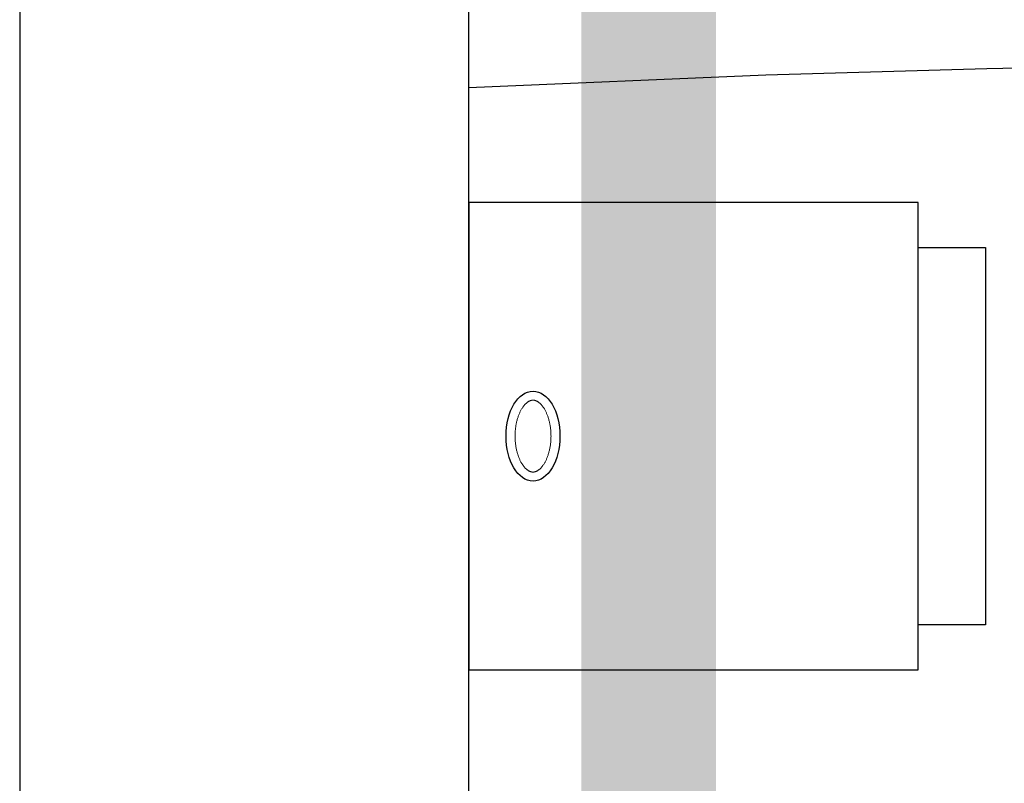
# Model space of a CAD drawing. Header units: centimetres. Extents: x 4120 to 19220, y -7417 to 180.
# Tile 176 of 223: x 16257 to 16279, y -2576 to -2559. Entities that reach past the tile are written whole.
import ezdxf

# ---------------------------------------------------------------- set-up
doc = ezdxf.new("R2010")
doc.units = ezdxf.units.CM
doc.linetypes.add('DGN_STYLE_2', pattern=[30.2, 18.12, -12.08])
doc.layers.add('A-Wykończenie ścian', color=5, linetype='Continuous', lineweight=20)
doc.layers.add('A_Wyposażenie', color=8, linetype='Continuous')
doc.layers.add('A_Ściany', color=2, linetype='Continuous')

msp = doc.modelspace()

# ---------------------------------------------------------------- linework, layer by layer
at = {"elevation": 0}
msp.add_lwpolyline([(16256.775, -2664.481), (16512.275, -2664.481), (16512.275, -2403.481), (16256.775, -2403.481)], close=True, dxfattribs=at)
at = {"layer": 'A-Wykończenie ścian', "color": 41, "linetype": 'DGN_STYLE_2', "true_color": 0xffeaaa, "const_width": 3, "elevation": 0}
msp.add_lwpolyline([(16371.775, -2650.481), (16270.775, -2650.481), (16270.775, -2432.981), (16470.776, -2432.981), (16470.776, -2654.481)], dxfattribs=at)
at = {"layer": 'A_Wyposażenie', "color": 8, "linetype": 'Continuous', "elevation": 0}
for points in [[(16266.774, -2560.581), (16273.381, -2560.295), (16278.304, -2560.152), (16282.198, -2560.075), (16285.423, -2560.03), (16288.179, -2560.002), (16290.588, -2559.985), (16292.731, -2559.973), (16294.662, -2559.967), (16295.689, -2559.966)], [(16266.772, -2614.38), (16266.769, -2560.581)]]:
    msp.add_lwpolyline(points, dxfattribs=at)
at = {"layer": 'A_Wyposażenie', "color": 8, "elevation": 0}
msp.add_lwpolyline([(16266.771, -2573.534), (16276.771, -2573.534), (16276.771, -2563.134), (16266.771, -2563.134), (16266.771, -2573.534)], dxfattribs=at)
msp.add_lwpolyline([(16276.771, -2572.534), (16276.771, -2564.134), (16278.271, -2564.134), (16278.271, -2572.534)], close=True, dxfattribs=at)
at = {"layer": 'A_Wyposażenie', "color": 8}
msp.add_ellipse((16268.2, -2568.334, 0), major_axis=(0, -1), ratio=0.6, dxfattribs=at)
at = {"layer": 'A_Wyposażenie', "color": 8, "lineweight": 0}
msp.add_open_spline([(16268.2, -2569.134, 0), (16268.205, -2569.134, 0), (16268.213, -2569.134, 0), (16268.225, -2569.132, 0), (16268.238, -2569.13, 0), (16268.251, -2569.126, 0), (16268.265, -2569.121, 0), (16268.279, -2569.115, 0), (16268.294, -2569.108, 0), (16268.309, -2569.098, 0), (16268.325, -2569.088, 0), (16268.341, -2569.075, 0), (16268.357, -2569.061, 0), (16268.373, -2569.045, 0), (16268.389, -2569.027, 0), (16268.406, -2569.007, 0), (16268.422, -2568.986, 0), (16268.438, -2568.963, 0), (16268.454, -2568.938, 0), (16268.469, -2568.911, 0), (16268.483, -2568.883, 0), (16268.497, -2568.854, 0), (16268.511, -2568.823, 0), (16268.523, -2568.791, 0), (16268.535, -2568.757, 0), (16268.546, -2568.722, 0), (16268.556, -2568.687, 0), (16268.565, -2568.65, 0), (16268.573, -2568.612, 0), (16268.581, -2568.574, 0), (16268.587, -2568.535, 0), (16268.592, -2568.495, 0), (16268.596, -2568.455, 0), (16268.598, -2568.415, 0), (16268.6, -2568.375, 0), (16268.601, -2568.334, 0), (16268.6, -2568.293, 0), (16268.598, -2568.253, 0), (16268.596, -2568.213, 0), (16268.592, -2568.173, 0), (16268.587, -2568.133, 0), (16268.581, -2568.094, 0), (16268.573, -2568.056, 0), (16268.565, -2568.018, 0), (16268.556, -2567.981, 0), (16268.546, -2567.946, 0), (16268.535, -2567.911, 0), (16268.523, -2567.877, 0), (16268.511, -2567.845, 0), (16268.497, -2567.814, 0), (16268.483, -2567.785, 0), (16268.469, -2567.757, 0), (16268.454, -2567.73, 0), (16268.438, -2567.705, 0), (16268.422, -2567.682, 0), (16268.406, -2567.661, 0), (16268.389, -2567.641, 0), (16268.373, -2567.623, 0), (16268.357, -2567.607, 0), (16268.341, -2567.593, 0), (16268.325, -2567.58, 0), (16268.309, -2567.57, 0), (16268.294, -2567.56, 0), (16268.279, -2567.553, 0), (16268.265, -2567.547, 0), (16268.251, -2567.542, 0), (16268.238, -2567.538, 0), (16268.225, -2567.536, 0), (16268.213, -2567.534, 0), (16268.2, -2567.534, 0), (16268.188, -2567.534, 0), (16268.175, -2567.536, 0), (16268.163, -2567.538, 0), (16268.149, -2567.542, 0), (16268.136, -2567.547, 0), (16268.121, -2567.553, 0), (16268.107, -2567.56, 0), (16268.092, -2567.57, 0), (16268.076, -2567.58, 0), (16268.06, -2567.593, 0), (16268.044, -2567.607, 0), (16268.028, -2567.623, 0), (16268.011, -2567.641, 0), (16267.995, -2567.661, 0), (16267.979, -2567.682, 0), (16267.963, -2567.705, 0), (16267.947, -2567.73, 0), (16267.932, -2567.757, 0), (16267.917, -2567.785, 0), (16267.903, -2567.814, 0), (16267.89, -2567.845, 0), (16267.877, -2567.877, 0), (16267.866, -2567.911, 0), (16267.855, -2567.946, 0), (16267.845, -2567.981, 0), (16267.835, -2568.018, 0), (16267.827, -2568.056, 0), (16267.82, -2568.094, 0), (16267.814, -2568.133, 0), (16267.809, -2568.173, 0), (16267.805, -2568.213, 0), (16267.802, -2568.253, 0), (16267.801, -2568.293, 0), (16267.8, -2568.334, 0), (16267.801, -2568.375, 0), (16267.802, -2568.415, 0), (16267.805, -2568.455, 0), (16267.809, -2568.495, 0), (16267.814, -2568.535, 0), (16267.82, -2568.574, 0), (16267.827, -2568.612, 0), (16267.835, -2568.65, 0), (16267.845, -2568.687, 0), (16267.855, -2568.722, 0), (16267.866, -2568.757, 0), (16267.877, -2568.791, 0), (16267.89, -2568.823, 0), (16267.903, -2568.854, 0), (16267.917, -2568.883, 0), (16267.932, -2568.911, 0), (16267.947, -2568.938, 0), (16267.963, -2568.963, 0), (16267.979, -2568.986, 0), (16267.995, -2569.007, 0), (16268.011, -2569.027, 0), (16268.028, -2569.045, 0), (16268.044, -2569.061, 0), (16268.06, -2569.075, 0), (16268.076, -2569.088, 0), (16268.092, -2569.098, 0), (16268.107, -2569.108, 0), (16268.121, -2569.115, 0), (16268.136, -2569.121, 0), (16268.149, -2569.126, 0), (16268.163, -2569.13, 0), (16268.175, -2569.132, 0), (16268.188, -2569.134, 0), (16268.196, -2569.134, 0), (16268.2, -2569.134, 0)], degree=3, knots=[0, 0, 0, 0, 0.012354, 0.024928, 0.037933, 0.051567, 0.066005, 0.081398, 0.097871, 0.11552, 0.13442, 0.154621, 0.176153, 0.199028, 0.223245, 0.248788, 0.275633, 0.303748, 0.333091, 0.363616, 0.395273, 0.428006, 0.461757, 0.496462, 0.532059, 0.568479, 0.605655, 0.643514, 0.681986, 0.720996, 0.76047, 0.800332, 0.840505, 0.880912, 0.921475, 0.962117, 1.002759, 1.043322, 1.083729, 1.123902, 1.163764, 1.203238, 1.242248, 1.28072, 1.318579, 1.355755, 1.392175, 1.427772, 1.462477, 1.496228, 1.528961, 1.560618, 1.591143, 1.620486, 1.648601, 1.675446, 1.700989, 1.725206, 1.748081, 1.769613, 1.789814, 1.808714, 1.826364, 1.842836, 1.858229, 1.872667, 1.886301, 1.899306, 1.91188, 1.924234, 1.936588, 1.949162, 1.962167, 1.975801, 1.990239, 2.005632, 2.022105, 2.039754, 2.058654, 2.078855, 2.100387, 2.123262, 2.147479, 2.173022, 2.199868, 2.227982, 2.257325, 2.287851, 2.319507, 2.35224, 2.385991, 2.420696, 2.456293, 2.492713, 2.529889, 2.567748, 2.60622, 2.64523, 2.684704, 2.724566, 2.764739, 2.805146, 2.84571, 2.886351, 2.926993, 2.967556, 3.007963, 3.048136, 3.087998, 3.127472, 3.166482, 3.204954, 3.242814, 3.279989, 3.316409, 3.352006, 3.386712, 3.420462, 3.453195, 3.484852, 3.515377, 3.54472, 3.572835, 3.59968, 3.625223, 3.64944, 3.672315, 3.693847, 3.714048, 3.732948, 3.750598, 3.76707, 3.782463, 3.796901, 3.810535, 3.82354, 3.836114, 3.848468, 3.848468, 3.848468, 3.848468], dxfattribs=at)
at = {"layer": 'A_Ściany', "color": 7, "elevation": 0}
msp.add_lwpolyline([(16371.775, -2664.481), (16371.775, -2654.481), (16266.775, -2654.481), (16266.775, -2428.981), (16474.775, -2428.981), (16474.775, -2654.481)], dxfattribs=at)

doc.saveas('drawing.dxf')
